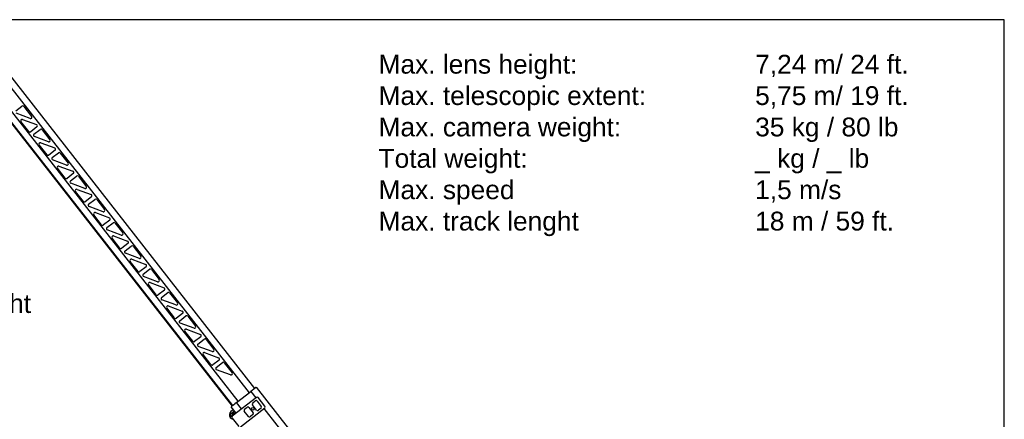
# Model space of a CAD drawing. Header units: millimetres. Extents: x -57594 to -45714, y -4242 to 13786.
# Tile 23 of 23: x -53034 to -45714, y 10814 to 13786. Entities that reach past the tile are written whole.
import ezdxf

# ---------------------------------------------------------------- set-up
doc = ezdxf.new("R2010")
doc.units = ezdxf.units.MM
doc.header["$LTSCALE"] = 50
doc.layers.add('AM_5', color=3, linetype='Continuous', lineweight=25)
doc.styles.add('Aktuální-ISO', font='arial.ttf')
doc.styles.add('Razítko-měřítko', font='isocpeur.ttf')

msp = doc.modelspace()

# ---------------------------------------------------------------- linework, layer by layer
at = {"color": 253}
for p, q in [((-53329.445, 13571.865), (-51328.545, 11010.83)), ((-53288.783, 13603.633), (-51287.883, 11042.598)), ((-51449.583, 10916.264), (-53450.483, 13477.299)), ((-51408.922, 10948.032), (-53333.48, 13411.354)), ((-53288.661, 13261.094), (-51453.99, 10912.821)), ((-53063.128, 13107.354), (-53017.328, 13143.137)), ((-53003.291, 13141.414), (-52945.04, 13066.856)), ((-52956.412, 13051.328), (-53060.464, 13090.104)), ((-53013.277, 13044.59), (-52909.226, 13005.815)), ((-52966.398, 12954.505), (-53024.649, 13029.063)), ((-52906.561, 12988.564), (-52952.361, 12952.782)), ((-52927.683, 12933.992), (-52881.883, 12969.775)), ((-52867.846, 12968.051), (-52809.595, 12893.493)), ((-52820.967, 12877.966), (-52925.018, 12916.741)), ((-52830.952, 12781.143), (-52889.204, 12855.701)), ((-52877.832, 12871.228), (-52773.78, 12832.453)), ((-52771.116, 12815.202), (-52816.916, 12779.419)), ((-52792.237, 12760.63), (-52746.437, 12796.413)), ((-52685.521, 12704.604), (-52789.573, 12743.379)), ((-52732.4, 12794.689), (-52674.149, 12720.131)), ((-52695.507, 12607.78), (-52753.758, 12682.339)), ((-52742.386, 12697.866), (-52638.335, 12659.09)), ((-52635.67, 12641.84), (-52681.47, 12606.057)), ((-52656.792, 12587.267), (-52610.992, 12623.05)), ((-52596.955, 12621.327), (-52538.704, 12546.768)), ((-52550.076, 12531.241), (-52654.127, 12570.017)), ((-52606.941, 12524.503), (-52502.889, 12485.728)), ((-52560.061, 12434.418), (-52618.313, 12508.976)), ((-52500.225, 12468.477), (-52546.025, 12432.694)), ((-52521.346, 12413.905), (-52475.546, 12449.688)), ((-52461.509, 12447.964), (-52403.258, 12373.406)), ((-52414.63, 12357.879), (-52518.681, 12396.654)), ((-52424.616, 12261.056), (-52482.867, 12335.614)), ((-52471.495, 12351.141), (-52367.444, 12312.366)), ((-52364.779, 12295.115), (-52410.579, 12259.332)), ((-52385.901, 12240.543), (-52340.101, 12276.325)), ((-52326.064, 12274.602), (-52267.813, 12200.044)), ((-52279.185, 12184.517), (-52383.236, 12223.292)), ((-52289.17, 12087.693), (-52347.422, 12162.251)), ((-52336.049, 12177.779), (-52231.998, 12139.003)), ((-52229.334, 12121.753), (-52275.134, 12085.97)), ((-52250.455, 12067.18), (-52204.655, 12102.963)), ((-52190.618, 12101.24), (-52132.367, 12026.681)), ((-52143.739, 12011.154), (-52247.79, 12049.93)), ((-52153.725, 11914.331), (-52211.976, 11988.889)), ((-52200.604, 12004.416), (-52096.553, 11965.641)), ((-52093.888, 11948.39), (-52139.688, 11912.607)), ((-52115.01, 11893.818), (-52069.21, 11929.601)), ((-52008.294, 11837.792), (-52112.345, 11876.567)), ((-52055.173, 11927.877), (-51996.922, 11853.319)), ((-52018.279, 11740.969), (-52076.531, 11815.527)), ((-52065.158, 11831.054), (-51961.107, 11792.279)), ((-51958.442, 11775.028), (-52004.243, 11739.245)), ((-51979.564, 11720.455), (-51933.764, 11756.238)), ((-51919.727, 11754.515), (-51861.476, 11679.957)), ((-51872.848, 11664.43), (-51976.899, 11703.205)), ((-51882.834, 11567.606), (-51941.085, 11642.164)), ((-51929.713, 11657.691), (-51825.662, 11618.916)), ((-51822.997, 11601.666), (-51868.797, 11565.883)), ((-51844.119, 11547.093), (-51798.318, 11582.876)), ((-51784.282, 11581.152), (-51726.03, 11506.594)), ((-51737.403, 11491.067), (-51841.454, 11529.842)), ((-51747.388, 11394.244), (-51805.639, 11468.802)), ((-51794.267, 11484.329), (-51690.216, 11445.554)), ((-51687.551, 11428.303), (-51733.351, 11392.52)), ((-51708.673, 11373.731), (-51662.873, 11409.514)), ((-51601.957, 11317.705), (-51706.008, 11356.48)), ((-51648.836, 11407.79), (-51590.585, 11333.232)), ((-51611.943, 11220.881), (-51670.194, 11295.44)), ((-51658.822, 11310.967), (-51554.771, 11272.191)), ((-51552.106, 11254.941), (-51597.906, 11219.158)), ((-51573.227, 11200.368), (-51527.427, 11236.151)), ((-51513.391, 11234.428), (-51455.139, 11159.87)), ((-51466.511, 11144.342), (-51570.563, 11183.118)), ((-51421.136, 10938.49), (-51316.331, 11020.373)), ((-51316.331, 11020.373), (-51315.937, 11020.681)), ((-51316.331, 11020.373), (-51279.391, 10973.092)), ((-51303.142, 11030.677), (-51315.937, 11020.681)), ((-51303.142, 11030.677), (-51302.734, 11030.996)), ((-51295.489, 11036.656), (-51302.734, 11030.996)), ((-51295.081, 11036.975), (-51295.489, 11036.656)), ((-51278.821, 11049.678), (-51295.081, 11036.975)), ((-51278.821, 11049.678), (-51275.669, 11052.141)), ((-51275.669, 11052.141), (-49459.468, 8727.509)), ((-51461.797, 10906.722), (-51458.645, 10909.184)), ((-51442.386, 10921.887), (-51458.645, 10909.184)), ((-51273.875, 10977.402), (-51453.541, 10837.031)), ((-51441.978, 10922.206), (-51442.386, 10921.887)), ((-51434.733, 10927.867), (-51441.978, 10922.206)), ((-51434.733, 10927.867), (-51434.325, 10928.186)), ((-51421.53, 10938.182), (-51434.325, 10928.186)), ((-51421.53, 10938.182), (-51421.136, 10938.49)), ((-51384.196, 10891.209), (-51421.136, 10938.49)), ((-51272.617, 10883.208), (-51303.4, 10922.609)), ((-51301.676, 10936.645), (-51282.764, 10951.421)), ((-51268.727, 10949.698), (-51237.944, 10910.297)), ((-51210.585, 10912.637), (-51259.838, 10975.678)), ((-51456.288, 10833.703), (-51464.492, 10844.204)), ((-51462.769, 10858.241), (-51444.645, 10872.401)), ((-51424.858, 10859.441), (-51461.797, 10906.722)), ((-51391.975, 10758.23), (-51212.309, 10898.601)), ((-51333.294, 10835.802), (-51364.077, 10875.203)), ((-51362.353, 10889.239), (-51343.441, 10904.015)), ((-51329.404, 10902.292), (-51298.621, 10862.891)), ((-51300.345, 10848.855), (-51319.257, 10834.079)), ((-51239.668, 10896.261), (-51258.58, 10881.485)), ((-51217.825, 10894.291), (-49500.129, 8695.741)), ((-51455.265, 10822.994), (-51406.012, 10759.953))]:
    msp.add_line(p, q, dxfattribs=at)
msp.add_lwpolyline([(-45713.773, 5386.402), (-45713.773, 13786.402), (-57593.773, 13786.402), (-57593.773, 5386.402)], close=True)
msp.add_circle((-51301.011, 10892.75), 10.25, dxfattribs=at)
for centre, radius, start, end in [((-53011.172, 13135.257), 10, 38, 128), ((-53016.769, 13035.22), 10, 69.5618118, 218), ((-52952.92, 13060.699), 10, 249.5618118, 38), ((-52912.718, 12996.445), 10, 308, 69.5618118), ((-52875.726, 12961.895), 10, 38, 128), ((-52958.518, 12960.662), 10, 218, 308), ((-52921.526, 12926.112), 10, 128, 249.5618118), ((-52817.475, 12887.337), 10, 249.5618118, 38), ((-52881.324, 12861.858), 10, 69.5618118, 218), ((-52777.272, 12823.082), 10, 308, 69.5618118), ((-52823.072, 12787.299), 10, 218, 308), ((-52786.081, 12752.75), 10, 128, 249.5618118), ((-52740.281, 12788.532), 10, 38, 128), ((-52745.878, 12688.495), 10, 69.5618118, 218), ((-52682.029, 12713.974), 10, 249.5618118, 38), ((-52687.627, 12613.937), 10, 218, 308), ((-52641.827, 12649.72), 10, 308, 69.5618118), ((-52604.835, 12615.17), 10, 38, 128), ((-52650.635, 12579.387), 10, 128, 249.5618118), ((-52610.433, 12515.133), 10, 69.5618118, 218), ((-52546.584, 12540.612), 10, 249.5618118, 38), ((-52506.381, 12476.358), 10, 308, 69.5618118), ((-52469.389, 12441.808), 10, 38, 128), ((-52552.181, 12440.575), 10, 218, 308), ((-52515.19, 12406.025), 10, 128, 249.5618118), ((-52411.138, 12367.249), 10, 249.5618118, 38), ((-52474.987, 12341.77), 10, 69.5618118, 218), ((-52370.936, 12302.995), 10, 308, 69.5618118), ((-52416.736, 12267.212), 10, 218, 308), ((-52379.744, 12232.662), 10, 128, 249.5618118), ((-52333.944, 12268.445), 10, 38, 128), ((-52339.541, 12168.408), 10, 69.5618118, 218), ((-52275.693, 12193.887), 10, 249.5618118, 38), ((-52281.29, 12093.85), 10, 218, 308), ((-52235.49, 12129.633), 10, 308, 69.5618118), ((-52198.498, 12095.083), 10, 38, 128), ((-52244.298, 12059.3), 10, 128, 249.5618118), ((-52140.247, 12020.525), 10, 249.5618118, 38), ((-52204.096, 11995.046), 10, 69.5618118, 218), ((-52100.045, 11956.27), 10, 308, 69.5618118), ((-52145.845, 11920.487), 10, 218, 308), ((-52108.853, 11885.938), 10, 128, 249.5618118), ((-52063.053, 11921.721), 10, 38, 128), ((-52068.65, 11821.683), 10, 69.5618118, 218), ((-52004.802, 11847.162), 10, 249.5618118, 38), ((-51964.599, 11782.908), 10, 308, 69.5618118), ((-52010.399, 11747.125), 10, 218, 308), ((-51973.407, 11712.575), 10, 128, 249.5618118), ((-51927.607, 11748.358), 10, 38, 128), ((-51933.205, 11648.321), 10, 69.5618118, 218), ((-51869.356, 11673.8), 10, 249.5618118, 38), ((-51874.954, 11573.763), 10, 218, 308), ((-51829.154, 11609.546), 10, 308, 69.5618118), ((-51792.162, 11574.996), 10, 38, 128), ((-51837.962, 11539.213), 10, 128, 249.5618118), ((-51733.911, 11500.438), 10, 249.5618118, 38), ((-51797.759, 11474.959), 10, 69.5618118, 218), ((-51693.708, 11436.183), 10, 308, 69.5618118), ((-51739.508, 11400.4), 10, 218, 308), ((-51702.516, 11365.851), 10, 128, 249.5618118), ((-51656.716, 11401.634), 10, 38, 128), ((-51662.314, 11301.596), 10, 69.5618118, 218), ((-51598.465, 11327.075), 10, 249.5618118, 38), ((-51604.063, 11227.038), 10, 218, 308), ((-51567.071, 11192.488), 10, 128, 249.5618118), ((-51558.263, 11262.821), 10, 308, 69.5618118), ((-51521.271, 11228.271), 10, 38, 128), ((-51463.02, 11153.713), 10, 249.5618118, 38), ((-51295.52, 10928.765), 10, 128, 218), ((-51276.608, 10943.541), 10, 38, 128), ((-51267.718, 10969.522), 10, 38, 128), ((-51245.824, 10904.141), 10, 308, 38), ((-51218.465, 10906.481), 10, 308, 38), ((-51440.47, 10848.378), 34.5, 94.357074, 255.7291678), ((-51456.612, 10850.36), 10, 128, 218), ((-51447.385, 10829.151), 10, 128, 218), ((-51440.47, 10848.378), 12.5, 33.8957778, 222.1042221), ((-51440.47, 10848.378), 12.5, 33.8957778, 222.1042221), ((-51438.488, 10864.521), 10, 78.4163618, 128), ((-51440.47, 10848.378), 2.458, 16.6603809, 239.3396191), ((-51440.47, 10848.378), 2.387, 15.9839593, 240.0160406), ((-51356.197, 10881.359), 10, 128, 218), ((-51337.284, 10896.135), 10, 38, 128), ((-51325.414, 10841.959), 10, 218, 308), ((-51306.501, 10856.735), 10, 308, 38), ((-51264.737, 10889.365), 10, 218, 308)]:
    msp.add_arc(centre, radius, start, end, dxfattribs=at)

# ---------------------------------------------------------------- texts
at = {"layer": 'AM_5', "color": 2, "char_height": 140}
for s, insert, attachment_point, style in [('{\\fArial|b0|i0|c238|p34;Max. lens height:^I^I^I7,24 m/ 24 ft.\\PMax. telescopic extent:^I^I5,75 m/ 19 ft.\\PMax. camera weight:^I^I35 kg / 80 lb\\PTotal weight:^I^I^I^I_ kg / _ lb\\PMax. speed^I^I^I^I1,5 m/s\\PMax. track lenght^I^I^I18 m / 59 ft.}', (-50366.078, 13525.153), 1, 'Razítko-měřítko'), ('7,24 [23´9´´] MAX. Lens height', (-54281.158, 11653.778), 5, 'Aktuální-ISO')]:
    msp.add_mtext(s, dxfattribs=dict(at, insert=insert, attachment_point=attachment_point, style=style))

doc.saveas('drawing.dxf')
